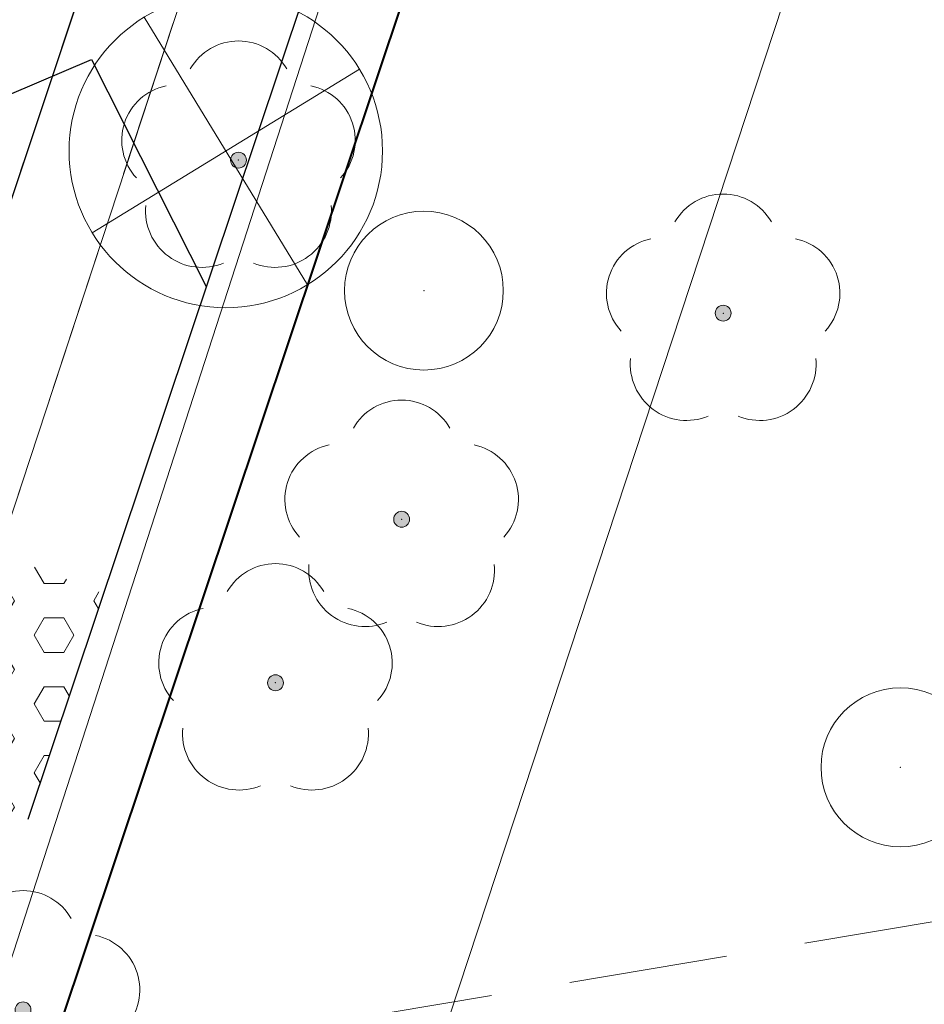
# Model space of a CAD drawing. Header units: metres. Extents: x 6599594 to 6600699, y 5687867 to 5691114.
# Tile 73 of 256: x 6599867.64 to 6599873.33, y 5688591.05 to 5688597.25. Entities that reach past the tile are written whole.
import ezdxf

# ---------------------------------------------------------------- set-up
doc = ezdxf.new("R2010")
doc.units = ezdxf.units.M
doc.header["$MEASUREMENT"] = 0
for name, pattern in [('1', [0]), ('3_EGBZ', [1.5, 1, -0.5]), ('BTO', [0]), ('BUF', [0]), ('GUK', [2, 1.5, -0.5]), ('GUZ', [1, 0.5, -0.5]), ('L_0_04', [1.5, 1, -0.5]), ('UPT', [0]), ('UPW', [0])]:
    doc.linetypes.add(name, pattern=pattern)
doc.layers.get('0').update_dxf_attribs({"color": 253, "linetype": 'CONTINUOUS', "lineweight": 13})
for name, color, linetype, lineweight in [('_dren', 30, '3_EGBZ', 40), ('_kolor chodnik', 50, '1', 5), ('_kolor jezdnia', 4, '1', 0), ('_kolor umocn', 7, '1', 5), ('_kolor zjazdy kostka', 7, '1', 5), ('_kolor ścieżka @ 1', 10, '1', 0), ('_podział mój', 201, 'BTO', 40), ('_row', 150, 'CONTINUOUS', 30), ('_wycinka', 10, 'BUF', 15), ('Dzialki', 130, '1', 30), ('Kontury', 252, 'GUK', 9), ('OT_Komunikacja', 7, 'CONTINUOUS', 0), ('OT_ZagospodarowanieTerenu', 7, 'CONTINUOUS', 0), ('OT_ZagospodarowanieTerenu_P', 7, 'CONTINUOUS', 0), ('UTTPOM_L_0', 30, 'UPT', 9), ('UWWPM_L_0', 5, 'UPW', 9), ('Uzytki', 252, 'GUZ', 9)]:
    doc.layers.add(name, color=color, linetype=linetype, lineweight=lineweight)
pattern_1 = [(45, (0, 0), (-0.1414213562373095, 0.1414213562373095), []), (135, (0, 0), (-0.1414213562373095, -0.1414213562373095), [])]

# ---------------------------------------------------------------- blocks, each defined once
blk = doc.blocks.new('ddddd')
at = {"layer": '_wycinka'}
for p, q in [((6600244.106448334, 5690836.218476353), (6600245.135551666, 5690834.535523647)), ((6600245.462476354, 5690835.891551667), (6600243.779523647, 5690834.862448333))]:
    blk.add_line(p, q, dxfattribs=at)
blk.add_circle((6600244.621, 5690835.377), 0.986329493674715, dxfattribs=at)
blk = doc.blocks.new('230')
at = {"color": 0, "linetype": 'Continuous', "lineweight": 18}
blk.add_circle((0, 0), 1, dxfattribs=at)
blk = doc.blocks.new('147')
at = {"linetype": 'Continuous', "lineweight": 18}
blk.add_hatch(color=0, dxfattribs=at).paths.add_polyline_path([(0, -0.1, 1), (0, 0.1, 1)])
at = {"color": 0, "linetype": 'Continuous', "lineweight": 18}
blk.add_circle((0, 0), 0.1, dxfattribs=at)
for centre, radius, start, end in [((0, 0.8), 0.7, 29.8459319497, 150.1540680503), ((-0.7700000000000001, 0.25), 0.7, 101.6336339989, 222.6626941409), ((0.7700000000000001, 0.25), 0.7, 317.3373058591, 78.3663660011), ((-0.4600000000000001, -0.6400000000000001), 0.71, 174.3693172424, 292.5572466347), ((0.4600000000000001, -0.6400000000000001), 0.71, 247.4427533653, 5.630682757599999)]:
    blk.add_arc(centre, radius, start, end, dxfattribs=at)
blk = doc.blocks.new('hhh')
at = {"layer": '_podział mój'}
blk.add_line((6600030.348422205, 5689076.243038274), (6599864.227411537, 5688579.984196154), dxfattribs=at)

msp = doc.modelspace()

# ---------------------------------------------------------------- hatches: boundary and pattern name
at = {"layer": '_kolor chodnik'}
h = msp.add_hatch(dxfattribs=at)
h.set_pattern_fill('ANSI37', color=256, scale=1.6)
h.set_pattern_definition(pattern_1)
h.paths.add_polyline_path([(6599849.938171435, 5688542.085872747), (6599852.232147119, 5688548.938742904), (6599853.573135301, 5688548.489851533), (6599853.827082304, 5688549.248475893), (6599851.793849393, 5688549.929093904), (6599849.895278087, 5688548.982823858), (6599847.823506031, 5688542.793750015)])
edge = h.paths.add_edge_path()
edge.add_line((6600018.106075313, 5689087.454911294), (6600022.42781917, 5689091.229234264))
edge.add_line((6600022.42781917, 5689091.229234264), (6600020.233254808, 5689093.742094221))
edge.add_line((6600020.233254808, 5689093.742094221), (6600017.159471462, 5689091.057656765))
edge.add_arc((6600023.275194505, 5689085.385140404), 8.34143334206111, 137.1531558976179, 148.8016577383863)
edge.add_line((6600016.140105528, 5689089.706021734), (6600018.106075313, 5689087.454911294))
h.paths.add_polyline_path([(6600038.501784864, 5689187.59229436), (6600037.906968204, 5689187.700586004), (6600037.638296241, 5689186.224843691), (6600038.240083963, 5689186.115282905)])
h.paths.add_polyline_path([(6600069.098302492, 5689360.276020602), (6600068.321239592, 5689360.413462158), (6600068.064048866, 5689358.936495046), (6600068.836639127, 5689358.799546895)])
h.paths.add_polyline_path([(6600082.393785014, 5689362.950258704), (6600082.941124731, 5689366.103121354), (6600081.481377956, 5689366.361351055), (6600080.923159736, 5689363.210828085)])
h.paths.add_polyline_path([(6600074.022236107, 5689388.065861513), (6600072.983907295, 5689388.249860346), (6600072.723374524, 5689386.772538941), (6600073.760538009, 5689386.588865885)])
h.paths.add_polyline_path([(6600105.602402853, 5689486.45426531), (6600106.738797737, 5689489.760539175), (6600105.28818975, 5689490.281952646), (6600104.132785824, 5689486.965912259)])
h.paths.add_polyline_path([(6600132.519778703, 5689678.737346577), (6600131.636986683, 5689678.922259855), (6600131.330470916, 5689677.453953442), (6600132.212256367, 5689677.269208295)])
h.paths.add_polyline_path([(6600156.649397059, 5689798.7449027), (6600156.48800471, 5689797.95886096), (6600157.450195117, 5689797.757316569), (6600157.615023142, 5689798.542205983)])
h.paths.add_polyline_path([(6600189.055358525, 5689948.643107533), (6600187.902868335, 5689948.884512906), (6600187.600024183, 5689947.417400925), (6600188.748131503, 5689947.176379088)])
edge = h.paths.add_edge_path()
edge.add_line((6600204.459383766, 5690032.969035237), (6600204.153258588, 5690031.227801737))
edge.add_arc((6600202.328347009, 5690027.299936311), 4.331100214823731, 41.853001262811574, 65.08011546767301, ccw=False)
edge.add_arc((6600032.903931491, 5690051.979071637), 174.020003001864, 352.8070218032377, 353.495463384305)
edge.add_arc((6600202.372679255, 5690027.343587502), 5.999999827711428, 55.12102442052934, 69.64815978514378)
edge = h.paths.add_edge_path()
edge.add_line((6600205.046027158, 5690040.265402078), (6600204.972740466, 5690038.483452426))
edge.add_arc((6600203.986269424, 5690044.401803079), 5.999999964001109, 279.4630688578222, 294.9140560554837)
edge.add_line((6600206.513819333, 5690038.960158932), (6600206.607027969, 5690041.030672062))
edge.add_arc((6600203.986269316, 5690044.401803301), 4.270000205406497, 284.3702444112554, 307.86193139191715, ccw=False)
edge = h.paths.add_edge_path()
edge.add_arc((6600203.547470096, 5690044.558759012), 6.446878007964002, 324.43500910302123, 356.20133685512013, ccw=False)
edge.add_arc((6600203.986269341, 5690044.401803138), 6.000000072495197, 323.2169970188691, 357.4193489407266)
h.paths.add_polyline_path([(6600208.910055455, 5690121.713696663), (6600208.146285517, 5690121.748120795), (6600207.125602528, 5690121.794124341), (6600209.971605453, 5690121.665851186)])
edge = h.paths.add_edge_path()
edge.add_line((6600238.769818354, 5690481.648294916), (6600240.338176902, 5690490.87374652))
edge.add_line((6600240.338176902, 5690490.87374652), (6600241.251295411, 5690510.829461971))
edge.add_line((6600241.251295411, 5690510.829461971), (6600239.524022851, 5690510.928942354))
edge.add_line((6600239.524022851, 5690510.928942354), (6600238.633343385, 5690491.167757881))
edge.add_line((6600238.633343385, 5690491.167757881), (6600234.579716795, 5690467.661262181))
edge.add_line((6600234.579716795, 5690467.661262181), (6600234.449796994, 5690464.966873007))
edge.add_arc((6600242.443669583, 5690464.607462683), 8.001948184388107, 177.4256737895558, 268.2543056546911)
edge.add_line((6600242.199903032, 5690456.609228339), (6600242.216657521, 5690457.359274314))
edge.add_line((6600242.216657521, 5690457.359274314), (6600242.305257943, 5690458.836738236))
edge.add_arc((6600242.444504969, 5690464.607952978), 5.772894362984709, 177.0298084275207, 268.6178439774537, ccw=False)
edge.add_line((6600236.679365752, 5690464.907083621), (6600236.951876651, 5690470.95443634))
edge.add_line((6600236.951876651, 5690470.95443634), (6600238.15078669, 5690478.210832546))
edge.add_line((6600238.15078669, 5690478.210832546), (6600238.769818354, 5690481.648294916))
h.paths.add_polyline_path([(6600238.769818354, 5690481.648294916), (6600238.15078669, 5690478.210832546), (6600239.670056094, 5690477.930590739), (6600240.266710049, 5690481.376366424)])
edge = h.paths.add_edge_path()
edge.add_line((6600223.366500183, 5690460.339976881), (6600223.278629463, 5690457.997544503))
edge.add_arc((6600220.967166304, 5690465.656339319), 7.999999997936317, 286.7940807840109, 300.2738222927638)
edge.add_line((6600225.000231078, 5690458.747331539), (6600225.240084, 5690461.623695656))
edge.add_arc((6600221.105749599, 5690465.648640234), 5.76999998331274, 293.06724424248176, 315.7681070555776, ccw=False)
edge = h.paths.add_edge_path()
edge.add_arc((6600220.025145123, 5690444.676291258), 5.770000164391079, 37.996647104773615, 59.94382588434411, ccw=False)
edge.add_line((6600224.572175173, 5690448.22839199), (6600224.817793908, 5690451.081798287))
edge.add_arc((6600220.025145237, 5690444.676291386), 7.999999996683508, 53.19588653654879, 68.15166733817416)
edge.add_line((6600223.00235276, 5690452.101669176), (6600222.91504296, 5690449.670427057))
edge = h.paths.add_edge_path()
edge.add_arc((6600221.105749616, 5690465.648640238), 7.999999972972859, 328.0222308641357, 357.0132597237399)
edge.add_line((6600229.094882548, 5690465.23180147), (6600229.218816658, 5690467.593604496))
edge.add_line((6600229.218816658, 5690467.593604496), (6600228.218919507, 5690467.645774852))
edge.add_line((6600228.218919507, 5690467.645774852), (6600227.891778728, 5690461.411918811))
h.paths.add_polyline_path([(6600200.980142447, 5690012.236744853), (6600202.317278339, 5690011.956662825), (6600202.522293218, 5690012.935421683), (6600201.182321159, 5690013.216097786)])
h.paths.add_polyline_path([(6600196.457878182, 5689983.98337835), (6600195.202332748, 5689984.246370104), (6600194.899091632, 5689982.777335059), (6600196.150355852, 5689982.515240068)])
edge = h.paths.add_edge_path()
edge.add_line((6600112.305909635, 5689517.991018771), (6600112.691041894, 5689519.807934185))
edge.add_line((6600112.691041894, 5689519.807934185), (6600113.245521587, 5689522.423769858))
edge.add_line((6600113.245521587, 5689522.423769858), (6600111.553124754, 5689522.782507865))
edge.add_line((6600111.553124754, 5689522.782507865), (6600107.405864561, 5689503.21722655))
edge.add_line((6600107.405864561, 5689503.21722655), (6600099.494506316, 5689480.361667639))
edge.add_line((6600099.494506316, 5689480.361667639), (6600099.182814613, 5689478.891218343))
edge.add_arc((6600107.008997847, 5689477.232359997), 8.000059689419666, 168.0325629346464, 257.7529108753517)
edge.add_line((6600105.311960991, 5689469.414366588), (6600105.784990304, 5689471.593619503))
edge.add_arc((6600107.008927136, 5689477.232314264), 5.769999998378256, 168.0321375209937, 257.7533362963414, ccw=False)
edge.add_line((6600101.364343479, 5689478.42879883), (6600101.647245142, 5689479.76342708))
edge.add_line((6600101.647245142, 5689479.76342708), (6600104.132785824, 5689486.965912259))
edge.add_line((6600104.132785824, 5689486.965912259), (6600105.28818975, 5689490.281952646))
edge.add_line((6600105.28818975, 5689490.281952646), (6600108.240043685, 5689498.809726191))
edge.add_line((6600108.240043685, 5689498.809726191), (6600112.305909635, 5689517.991018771))
h.paths.add_polyline_path([(6600136.009573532, 5689645.499114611), (6600138.333647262, 5689645.012304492), (6600138.661671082, 5689646.578318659), (6600134.869459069, 5689647.372651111)])
at = {"layer": '_kolor jezdnia'}
h = msp.add_hatch(dxfattribs=at)
h.set_pattern_fill('ANSI37', color=4, scale=3.5)
h.set_pattern_definition([(45, (0, 0), (-0.3093592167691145, 0.3093592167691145), []), (135, (0, 0), (-0.3093592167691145, -0.3093592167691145), [])])
edge = h.paths.add_edge_path()
edge.add_line((6599833.066047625, 5688539.933393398), (6599850.649511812, 5688527.983462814))
edge.add_arc((6599857.337592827, 5688536.653968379), 10.95025544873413, 169.5012687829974, 232.3548431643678, ccw=False)
edge.add_arc((6599858.085851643, 5688536.618142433), 11.69295282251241, 162.2507788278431, 169.9967502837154, ccw=False)
edge.add_line((6599846.949484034, 5688540.182754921), (6599847.823506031, 5688542.793750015))
edge.add_line((6599847.823506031, 5688542.793750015), (6599849.895278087, 5688548.982823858))
edge.add_line((6599849.895278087, 5688548.982823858), (6599852.434748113, 5688556.56906746))
edge.add_line((6599852.434748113, 5688556.56906746), (6599928.48625871, 5688783.760284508))
edge.add_line((6599928.48625871, 5688783.760284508), (6599931.025728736, 5688791.34652811))
edge.add_line((6599931.025728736, 5688791.34652811), (6599996.657773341, 5688987.411326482))
edge.add_line((6599996.657773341, 5688987.411326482), (6599999.197243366, 5688994.997570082))
edge.add_line((6599999.197243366, 5688994.997570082), (6600021.930100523, 5689062.908193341))
edge.add_line((6600021.930100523, 5689062.908193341), (6600017.620224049, 5689067.371531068))
edge.add_line((6600017.620224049, 5689067.371531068), (6600016.714558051, 5689064.654078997))
edge.add_line((6600016.714558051, 5689064.654078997), (6600012.423620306, 5689051.835617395))
edge.add_line((6600012.423620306, 5689051.835617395), (6600009.884150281, 5689044.249373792))
edge.add_line((6600009.884150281, 5689044.249373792), (6599977.53516164, 5688947.612159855))
edge.add_line((6599977.53516164, 5688947.612159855), (6599974.995691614, 5688940.025916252))
edge.add_line((6599974.995691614, 5688940.025916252), (6599942.096912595, 5688841.746295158))
edge.add_line((6599942.096912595, 5688841.746295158), (6599939.557442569, 5688834.160051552))
edge.add_line((6599939.557442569, 5688834.160051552), (6599882.679288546, 5688664.246042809))
edge.add_line((6599882.679288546, 5688664.246042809), (6599880.139818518, 5688656.659799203))
edge.add_line((6599880.139818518, 5688656.659799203), (6599852.46454386, 5688573.984527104))
edge.add_line((6599852.46454386, 5688573.984527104), (6599842.470137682, 5688544.127903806))
edge.add_arc((6599835.706422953, 5688546.652910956), 7.219660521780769, 248.5480913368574, 339.52856074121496, ccw=False)
h.paths.add_polyline_path([(6600044.653202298, 5689172.271628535), (6600046.276244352, 5689181.431901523), (6600047.759199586, 5689189.801539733), (6600051.0603021, 5689208.432603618), (6600052.368792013, 5689215.817578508), (6600054.808584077, 5689229.587499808), (6600056.11707399, 5689236.972474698), (6600057.346666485, 5689243.912161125), (6600058.655146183, 5689251.297078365), (6600058.831439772, 5689252.292060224), (6600060.098987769, 5689259.445963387), (6600060.139929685, 5689259.677035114), (6600061.407468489, 5689266.830886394), (6600072.329030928, 5689328.470998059), (6600073.637511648, 5689335.855921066), (6600077.337304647, 5689356.73715072), (6600078.820259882, 5689365.106788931), (6600081.142794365, 5689378.214921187), (6600082.538516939, 5689386.092227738), (6600095.187867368, 5689457.483787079), (6600091.082877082, 5689465.8405575), (6600089.043088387, 5689454.328211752), (6600087.870641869, 5689447.711051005), (6600087.560133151, 5689445.958573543), (6600086.562151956, 5689440.326076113), (6600082.433200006, 5689417.022719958), (6600080.95024477, 5689408.65308175), (6600077.202698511, 5689387.502337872), (6600075.719743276, 5689379.132699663), (6600073.469199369, 5689366.430874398), (6600071.986244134, 5689358.061236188), (6600069.98686466, 5689346.776955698), (6600068.591142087, 5689338.899649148), (6600065.559290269, 5689321.78820693), (6600064.163567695, 5689313.910900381), (6600059.719426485, 5689288.828650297), (6600058.323703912, 5689280.951343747), (6600057.563846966, 5689276.662793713), (6600056.168124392, 5689268.785487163), (6600054.804920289, 5689261.091711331), (6600053.409197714, 5689253.21440478), (6600053.264817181, 5689252.399536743), (6600051.869094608, 5689244.522230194), (6600051.183555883, 5689240.653124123), (6600049.787833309, 5689232.775817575), (6600046.593849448, 5689214.749319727), (6600045.198126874, 5689206.872013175), (6600044.41754409, 5689202.466488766), (6600042.934588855, 5689194.096850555), (6600036.429952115, 5689157.38538759), (6600034.946996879, 5689149.01574938), (6600030.579776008, 5689124.367629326), (6600027.529365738, 5689107.151445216), (6600024.895072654, 5689094.014582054), (6600030.583685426, 5689094.264316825), (6600032.945013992, 5689106.191885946), (6600043.170247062, 5689163.901990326)])
edge = h.paths.add_edge_path()
edge.add_line((6600111.106812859, 5689535.144351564), (6600111.256844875, 5689535.85214863))
edge.add_line((6600111.256844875, 5689535.85214863), (6600112.915748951, 5689543.678261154))
edge.add_line((6600112.915748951, 5689543.678261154), (6600117.304772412, 5689564.384094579))
edge.add_line((6600117.304772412, 5689564.384094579), (6600119.067357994, 5689572.699339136))
edge.add_line((6600119.067357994, 5689572.699339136), (6600120.087667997, 5689577.512794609))
edge.add_line((6600120.087667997, 5689577.512794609), (6600121.642890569, 5689584.849775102))
edge.add_line((6600121.642890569, 5689584.849775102), (6600128.436769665, 5689616.900852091))
edge.add_line((6600128.436769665, 5689616.900852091), (6600129.991992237, 5689624.237832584))
edge.add_line((6600129.991992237, 5689624.237832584), (6600132.660554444, 5689636.827148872))
edge.add_line((6600132.660554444, 5689636.827148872), (6600133.208838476, 5689639.444704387))
edge.add_line((6600133.208838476, 5689639.444704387), (6600134.848957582, 5689647.274775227))
edge.add_line((6600134.848957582, 5689647.274775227), (6600138.97649476, 5689666.979995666))
edge.add_line((6600138.97649476, 5689666.979995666), (6600140.51410642, 5689674.320687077))
edge.add_line((6600140.51410642, 5689674.320687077), (6600145.209128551, 5689696.735129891))
edge.add_line((6600145.209128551, 5689696.735129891), (6600146.746740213, 5689704.075821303))
edge.add_line((6600146.746740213, 5689704.075821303), (6600151.462308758, 5689726.588354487))
edge.add_line((6600151.462308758, 5689726.588354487), (6600152.999920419, 5689733.929045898))
edge.add_line((6600152.999920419, 5689733.929045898), (6600155.244070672, 5689744.642813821))
edge.add_line((6600155.244070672, 5689744.642813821), (6600156.781682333, 5689751.983505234))
edge.add_line((6600156.781682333, 5689751.983505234), (6600161.635515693, 5689775.156126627))
edge.add_line((6600161.635515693, 5689775.156126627), (6600163.378142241, 5689783.475576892))
edge.add_line((6600163.378142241, 5689783.475576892), (6600163.850769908, 5689785.731942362))
edge.add_line((6600163.850769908, 5689785.731942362), (6600167.028500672, 5689800.902704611))
edge.add_line((6600167.028500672, 5689800.902704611), (6600179.49088801, 5689860.399222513))
edge.add_line((6600179.49088801, 5689860.399222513), (6600181.233514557, 5689868.718672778))
edge.add_line((6600181.233514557, 5689868.718672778), (6600181.84713393, 5689871.648144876))
edge.add_line((6600181.84713393, 5689871.648144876), (6600183.384745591, 5689878.988836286))
edge.add_line((6600183.384745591, 5689878.988836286), (6600184.935818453, 5689886.393792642))
edge.add_line((6600184.935818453, 5689886.393792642), (6600186.575937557, 5689894.223863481))
edge.add_line((6600186.575937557, 5689894.223863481), (6600194.05133812, 5689929.912074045))
edge.add_line((6600194.05133812, 5689929.912074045), (6600195.691457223, 5689937.742144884))
edge.add_line((6600195.691457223, 5689937.742144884), (6600202.915799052, 5689972.231779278))
edge.add_line((6600202.915799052, 5689972.231779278), (6600204.555918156, 5689980.061850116))
edge.add_line((6600204.555918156, 5689980.061850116), (6600206.062781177, 5689987.255744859))
edge.add_line((6600206.062781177, 5689987.255744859), (6600207.702900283, 5689995.085815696))
edge.add_line((6600207.702900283, 5689995.085815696), (6600210.232559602, 5690007.162628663))
edge.add_line((6600210.232559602, 5690007.162628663), (6600211.694938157, 5690014.144150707))
edge.add_arc((6600028.177652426, 5690052.584442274), 187.5000004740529, 348.1696294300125, 357.4195276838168)
edge.add_line((6600215.487522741, 5690044.142720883), (6600208.310270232, 5690026.480446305))
edge.add_arc((6600032.903933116, 5690051.97907145), 177.2500013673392, 348.1696294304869, 351.7289130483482, ccw=False)
edge.add_line((6600206.38894146, 5690015.640182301), (6600205.966941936, 5690013.625519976))
edge.add_line((6600205.966941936, 5690013.625519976), (6600204.326822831, 5690005.795449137))
edge.add_line((6600204.326822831, 5690005.795449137), (6600197.076961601, 5689971.183982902))
edge.add_line((6600197.076961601, 5689971.183982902), (6600195.334335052, 5689962.864532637))
edge.add_line((6600195.334335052, 5689962.864532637), (6600193.44722506, 5689953.855305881))
edge.add_line((6600193.44722506, 5689953.855305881), (6600191.909227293, 5689946.512771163))
edge.add_line((6600191.909227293, 5689946.512771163), (6600185.496844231, 5689915.899498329))
edge.add_line((6600185.496844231, 5689915.899498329), (6600183.856521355, 5689908.068454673))
edge.add_line((6600183.856521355, 5689908.068454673), (6600182.066605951, 5689899.523243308))
edge.add_line((6600182.066605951, 5689899.523243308), (6600180.32407057, 5689891.204228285))
edge.add_line((6600180.32407057, 5689891.204228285), (6600174.320344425, 5689862.541919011))
edge.add_line((6600174.320344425, 5689862.541919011), (6600172.577809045, 5689854.222903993))
edge.add_line((6600172.577809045, 5689854.222903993), (6600163.663810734, 5689811.666703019))
edge.add_line((6600163.663810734, 5689811.666703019), (6600162.023782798, 5689803.837067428))
edge.add_line((6600162.023782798, 5689803.837067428), (6600160.924220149, 5689798.587659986))
edge.add_line((6600160.924220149, 5689798.587659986), (6600159.279208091, 5689790.734229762))
edge.add_line((6600159.279208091, 5689790.734229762), (6600157.107250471, 5689780.365115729))
edge.add_line((6600157.107250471, 5689780.365115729), (6600155.462238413, 5689772.511685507))
edge.add_line((6600155.462238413, 5689772.511685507), (6600153.380318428, 5689762.572418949))
edge.add_line((6600153.380318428, 5689762.572418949), (6600151.735124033, 5689754.718118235))
edge.add_line((6600151.735124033, 5689754.718118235), (6600148.586504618, 5689739.686336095))
edge.add_line((6600148.586504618, 5689739.686336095), (6600146.885007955, 5689731.563243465))
edge.add_line((6600146.885007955, 5689731.563243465), (6600141.75088822, 5689707.052510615))
edge.add_line((6600141.75088822, 5689707.052510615), (6600140.110896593, 5689699.223048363))
edge.add_line((6600140.110896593, 5689699.223048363), (6600133.483561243, 5689667.583574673))
edge.add_line((6600133.483561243, 5689667.583574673), (6600131.860394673, 5689659.834436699))
edge.add_line((6600131.860394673, 5689659.834436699), (6600131.740984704, 5689659.26436315))
edge.add_line((6600131.740984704, 5689659.26436315), (6600130.117814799, 5689651.515209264))
edge.add_line((6600130.117814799, 5689651.515209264), (6600127.27873359, 5689637.961189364))
edge.add_line((6600127.27873359, 5689637.961189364), (6600126.924568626, 5689636.290366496))
edge.add_line((6600126.924568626, 5689636.290366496), (6600125.166244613, 5689627.995226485))
edge.add_line((6600125.166244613, 5689627.995226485), (6600118.009503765, 5689594.232298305))
edge.add_line((6600118.009503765, 5689594.232298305), (6600116.25117975, 5689585.937158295))
edge.add_line((6600116.25117975, 5689585.937158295), (6600113.665314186, 5689573.737975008))
edge.add_line((6600113.665314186, 5689573.737975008), (6600111.898534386, 5689565.402943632))
edge.add_line((6600111.898534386, 5689565.402943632), (6600104.889982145, 5689532.339115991))
edge.add_line((6600104.889982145, 5689532.339115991), (6600103.22663594, 5689524.492047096))
edge.add_line((6600103.22663594, 5689524.492047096), (6600096.623876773, 5689493.342605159))
edge.add_line((6600096.623876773, 5689493.342605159), (6600094.968986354, 5689485.535427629))
edge.add_line((6600094.968986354, 5689485.535427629), (6600094.300101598, 5689482.379870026))
edge.add_line((6600094.300101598, 5689482.379870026), (6600099.182814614, 5689478.891218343))
edge.add_line((6600099.182814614, 5689478.891218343), (6600099.494506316, 5689480.361667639))
edge.add_line((6600099.494506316, 5689480.361667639), (6600111.106812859, 5689535.144351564))
edge = h.paths.add_edge_path()
edge.add_arc((6600239.213891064, 5690851.400367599), 10.00000000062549, -2.8342403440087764, 76.13703556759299, ccw=False)
edge.add_line((6600249.201658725, 5690850.905901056), (6600249.082723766, 5690848.503524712))
edge.add_line((6600249.082723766, 5690848.503524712), (6600247.016487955, 5690806.767468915))
edge.add_line((6600247.016487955, 5690806.767468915), (6600246.092398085, 5690789.152178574))
edge.add_line((6600246.092398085, 5690789.152178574), (6600233.768116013, 5690572.015170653))
edge.add_line((6600233.768116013, 5690572.015170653), (6600228.959056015, 5690465.296202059))
edge.add_line((6600228.959056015, 5690465.296202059), (6600234.588724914, 5690465.017134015))
edge.add_line((6600234.588724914, 5690465.017134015), (6600239.262540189, 5690571.767576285))
edge.add_line((6600239.262540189, 5690571.767576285), (6600252.50503885, 5690806.400146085))
edge.add_line((6600252.50503885, 5690806.400146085), (6600254.569211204, 5690848.094521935))
edge.add_arc((6600262.559425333, 5690847.6989487), 7.999999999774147, 76.13703557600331, 177.1657596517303, ccw=False)
edge.add_line((6600264.476229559, 5690855.465921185), (6600241.609896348, 5690861.109083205))
edge = h.paths.add_edge_path()
edge.add_line((6600250.031475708, 5690451.625307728), (6600250.231741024, 5690455.772579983))
edge.add_line((6600250.231741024, 5690455.772579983), (6600246.257763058, 5690456.417303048))
edge.add_line((6600246.257763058, 5690456.417303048), (6600242.171761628, 5690456.61060902))
edge.add_arc((6600242.563100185, 5690464.586983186), 7.985968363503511, 176.9123644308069, 267.1911945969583, ccw=False)
edge.add_line((6600234.588724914, 5690465.017134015), (6600228.959056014, 5690465.296202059))
edge.add_arc((6600220.965133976, 5690465.657286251), 8.002072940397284, 267.8289300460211, 357.413716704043, ccw=False)
edge.add_line((6600220.661989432, 5690457.660957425), (6600212.406915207, 5690458.119572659))
edge.add_line((6600212.406915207, 5690458.119572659), (6600208.431872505, 5690457.817501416))
edge.add_line((6600208.431872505, 5690457.817501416), (6600208.233912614, 5690454.548331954))
edge.add_line((6600208.233912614, 5690454.548331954), (6600212.129565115, 5690453.127270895))
edge.add_line((6600212.129565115, 5690453.127270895), (6600218.640548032, 5690452.76554962))
edge.add_line((6600218.640548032, 5690452.76554962), (6600216.486747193, 5690452.885205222))
edge.add_line((6600216.486747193, 5690452.885205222), (6600220.468905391, 5690452.663974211))
edge.add_arc((6600220.025145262, 5690444.676291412), 7.99999997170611, -0.3386579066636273, 86.8201700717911, ccw=False)
edge.add_line((6600228.025005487, 5690444.629006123), (6600227.803602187, 5690439.649256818))
edge.add_line((6600227.803602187, 5690439.649256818), (6600226.885525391, 5690435.936828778))
edge.add_line((6600226.885525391, 5690435.936828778), (6600225.534849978, 5690405.967249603))
edge.add_line((6600225.534849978, 5690405.967249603), (6600226.115199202, 5690402.187514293))
edge.add_line((6600226.115199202, 5690402.187514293), (6600213.445139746, 5690121.008786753))
edge.add_line((6600213.445139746, 5690121.008786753), (6600213.352800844, 5690118.960058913))
edge.add_line((6600213.352800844, 5690118.960058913), (6600209.980184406, 5690044.131649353))
edge.add_arc((6600203.98626942, 5690044.401803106), 5.999999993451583, 257.4162346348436, 357.41934921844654, ccw=False)
edge.add_line((6600202.679069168, 5690038.545931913), (6600201.589735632, 5690033.666039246))
edge.add_line((6600201.589735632, 5690033.666039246), (6600203.67987942, 5690033.199458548))
edge.add_arc((6600202.372679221, 5690027.343587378), 5.999999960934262, -8.27108729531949, 77.41623506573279, ccw=False)
edge.add_line((6600208.310270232, 5690026.480446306), (6600215.487522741, 5690044.142720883))
edge.add_line((6600215.487522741, 5690044.142720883), (6600216.199687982, 5690059.9446614))
edge.add_line((6600216.199687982, 5690059.9446614), (6600216.537356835, 5690067.437056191))
edge.add_line((6600216.537356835, 5690067.437056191), (6600223.893528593, 5690230.66011469))
edge.add_line((6600223.893528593, 5690230.66011469), (6600224.231197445, 5690238.152509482))
edge.add_line((6600224.231197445, 5690238.152509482), (6600233.507835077, 5690443.987992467))
edge.add_arc((6600241.499722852, 5690443.627812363), 7.999999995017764, 87.29208981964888, 177.4195277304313, ccw=False)
edge.add_line((6600241.877677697, 5690451.618879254), (6600246.021541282, 5690451.422886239))
edge.add_line((6600246.021541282, 5690451.422886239), (6600246.427694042, 5690451.44338883))
edge.add_line((6600246.427694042, 5690451.44338883), (6600246.79397003, 5690451.461878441))
edge.add_line((6600246.79397003, 5690451.461878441), (6600250.031475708, 5690451.625307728))
edge = h.paths.add_edge_path()
edge.add_line((6600007.33756506, 5689086.20374581), (6600006.980466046, 5689080.740822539))
edge.add_line((6600006.980466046, 5689080.740822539), (6600007.229745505, 5689080.720859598))
edge.add_line((6600007.229745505, 5689080.720859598), (6600008.093335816, 5689080.601653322))
edge.add_line((6600008.093335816, 5689080.601653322), (6600008.702681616, 5689080.53831051))
edge.add_arc((6600008.140193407, 5689070.554142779), 9.999999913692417, -18.557800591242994, 86.77547804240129, ccw=False)
edge.add_line((6600017.620224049, 5689067.371531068), (6600021.930100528, 5689062.908193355))
edge.add_arc((6599734.83819726, 5689159.011261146), 302.7499967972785, 341.4922000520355, 343.8640860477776)
edge.add_arc((6600034.895369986, 5689072.315877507), 9.581213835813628, 98.63328270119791, 164.5273290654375, ccw=False)
edge.add_line((6600033.457137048, 5689081.788529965), (6600033.832640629, 5689081.798737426))
edge.add_line((6600033.832640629, 5689081.798737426), (6600034.422462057, 5689082.05700874))
edge.add_line((6600034.422462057, 5689082.05700874), (6600036.833623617, 5689082.139040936))
edge.add_line((6600036.833623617, 5689082.139040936), (6600036.730225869, 5689087.148851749))
edge.add_line((6600036.730225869, 5689087.148851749), (6600036.579860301, 5689087.134303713))
edge.add_arc((6600036.479565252, 5689093.136286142), 6.002820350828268, 169.1687651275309, 270.9573417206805, ccw=False)
edge.add_line((6600030.583685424, 5689094.264316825), (6600024.895072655, 5689094.014582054))
edge.add_arc((6600015.200558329, 5689096.162123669), 9.929528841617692, 271.0943432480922, 347.5094668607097, ccw=False)
edge.add_arc((6600014.909438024, 5689089.646776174), 3.446070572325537, 264.4236009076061, 278.0194998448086, ccw=False)
edge.add_line((6600014.574573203, 5689086.217014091), (6600014.299554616, 5689086.232508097))
edge.add_line((6600014.299554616, 5689086.232508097), (6600010.474232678, 5689086.448019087))
edge.add_line((6600010.474232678, 5689086.448019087), (6600007.33756506, 5689086.20374581))
edge = h.paths.add_edge_path()
edge.add_line((6600105.490725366, 5689463.953528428), (6600106.927559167, 5689464.047234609))
edge.add_line((6600106.927559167, 5689464.047234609), (6600107.835, 5689468.66))
edge.add_line((6600107.835, 5689468.66), (6600105.311960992, 5689469.414366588))
edge.add_arc((6600107.008997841, 5689477.232359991), 8.000059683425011, 168.0325628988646, 257.75291091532, ccw=False)
edge.add_line((6600099.182814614, 5689478.891218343), (6600094.300101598, 5689482.379870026))
edge.add_arc((6600586.245114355, 5689378.104238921), 502.8750369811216, 168.032376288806, 169.9522165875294)
edge.add_line((6600091.082877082, 5689465.8405575), (6600095.187867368, 5689457.483787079))
edge.add_arc((6600103.065173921, 5689456.088064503), 8.000000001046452, 77.7533362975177, 169.9524553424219, ccw=False)
edge.add_line((6600104.762140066, 5689463.906012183), (6600105.490725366, 5689463.953528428))
at = {"layer": '_kolor umocn', "ltscale": 0.5}
h = msp.add_hatch(dxfattribs=at)
h.set_pattern_fill('HEX', color=256)
h.set_pattern_definition([(0, (-369.2104867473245, -2112.92453572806), (0, 0.2165063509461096), [0.125, -0.25]), (120, (-369.2104867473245, -2112.92453572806), (-0.1875, -0.1082531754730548), [0.1249999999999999, -0.2499999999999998]), (60, (-369.0854867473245, -2112.92453572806), (-0.1875, 0.1082531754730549), [0.125, -0.25])])
h.paths.add_polyline_path([(6599868.163858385, 5688593.633833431), (6599865.926303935, 5688594.501942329), (6599865.446854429, 5688593.055981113), (6599867.687834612, 5688592.21179172)])
at = {"layer": '_kolor zjazdy kostka'}
h = msp.add_hatch(dxfattribs=at)
h.set_pattern_fill('ANSI37', color=256, scale=1.6)
h.set_pattern_definition(pattern_1)
h.paths.add_polyline_path([(6600244.137440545, 5690813.934732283), (6600242.369522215, 5690814.022127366), (6600242.097568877, 5690808.528921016), (6600243.865482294, 5690808.441426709)])
h.paths.add_polyline_path([(6600247.012128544, 5690806.679412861), (6600247.442736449, 5690815.377295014), (6600247.393289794, 5690814.378518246), (6600247.113277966, 5690808.722537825)])
h.paths.add_polyline_path([(6600242.297085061, 5690788.088808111), (6600240.958726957, 5690788.155683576), (6600240.648818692, 5690782.664569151), (6600241.987258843, 5690782.599147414)])
h.paths.add_polyline_path([(6600245.558275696, 5690780.919298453), (6600246.037231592, 5690789.405686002), (6600244.985820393, 5690788.453468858), (6600244.612601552, 5690781.981345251)])
h.paths.add_polyline_path([(6600241.348405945, 5690723.711515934), (6600242.272017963, 5690722.691689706), (6600242.749709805, 5690731.155680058), (6600241.698138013, 5690730.203317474), (6600241.472690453, 5690726.27550499)])
h.paths.add_polyline_path([(6600225.772794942, 5690394.589141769), (6600224.731429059, 5690393.637598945), (6600224.461246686, 5690387.644646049), (6600225.412923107, 5690386.603142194)])
h.paths.add_polyline_path([(6600223.012390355, 5690333.280720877), (6600223.372595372, 5690341.272607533), (6600222.32835346, 5690340.318436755), (6600222.058239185, 5690334.324941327)])
h.paths.add_polyline_path([(6600215.496388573, 5690166.390602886), (6600215.856593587, 5690174.382489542), (6600214.812834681, 5690173.428760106), (6600214.542018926, 5690167.435062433)])
h.paths.add_polyline_path([(6600212.446537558, 5690121.053392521), (6600213.399499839, 5690120.010473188), (6600213.788744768, 5690128.503024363), (6600212.745135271, 5690127.54943145)])
h.paths.add_polyline_path([(6600209.977420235, 5690121.665589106), (6600210.225142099, 5690127.162117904), (6600207.346107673, 5690127.291879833), (6600207.119593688, 5690121.794395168)])
h.paths.add_polyline_path([(6600207.950178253, 5690070.725854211), (6600204.880846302, 5690070.828947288), (6600204.643784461, 5690065.333808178), (6600207.702521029, 5690065.204598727)])
h.paths.add_polyline_path([(6600200.981479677, 5690012.236464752), (6600199.969248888, 5690007.339980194), (6600201.282587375, 5690007.064882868), (6600202.31726072, 5690011.956666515)])
h.paths.add_polyline_path([(6600193.613960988, 5689970.406358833), (6600192.398010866, 5689970.660657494), (6600191.286205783, 5689965.274578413), (6600192.486379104, 5689965.023185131)])
h.paths.add_polyline_path([(6600189.061271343, 5689948.671423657), (6600189.98413328, 5689953.050774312), (6600188.818902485, 5689953.32186217), (6600187.908781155, 5689948.91282903)])
h.paths.add_polyline_path([(6600180.976201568, 5689915.317449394), (6600179.952861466, 5689910.421322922), (6600181.008474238, 5689910.200199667), (6600182.033843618, 5689915.09540201)])
h.paths.add_polyline_path([(6600176.508279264, 5689893.538690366), (6600177.476023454, 5689893.335973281), (6600178.603605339, 5689898.719146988), (6600177.636002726, 5689898.922290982)])
h.paths.add_polyline_path([(6600179.28182965, 5689859.401159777), (6600180.522246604, 5689860.211927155), (6600181.057490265, 5689860.561775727), (6600183.598022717, 5689860.029600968), (6600184.726606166, 5689865.412570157), (6600182.186324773, 5689865.943033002), (6600181.604764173, 5689866.832779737), (6600181.024456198, 5689867.720610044)])
h.paths.add_polyline_path([(6600160.200810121, 5689810.862606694), (6600159.232772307, 5689811.065842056), (6600158.207991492, 5689806.171529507), (6600159.175735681, 5689805.968812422)])
h.paths.add_polyline_path([(6600156.49391753, 5689797.987177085), (6600155.463416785, 5689793.068691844), (6600156.431160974, 5689792.865974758), (6600157.461419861, 5689797.784520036)])
edge = h.paths.add_edge_path()
edge.add_arc((6600173.111981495, 5689800.679690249), 5.999999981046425, 204.673115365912, 239.5411154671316, ccw=False)
edge.add_arc((6600173.162096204, 5689800.685330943), 6.047914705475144, 168.3203586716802, 204.5234866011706, ccw=False)
edge.add_line((6600167.239404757, 5689801.9096668), (6600163.651667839, 5689784.781499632))
edge.add_arc((6600169.524220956, 5689783.551410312), 5.999999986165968, 139.2146049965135, 168.1696294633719, ccw=False)
edge.add_arc((6600169.524220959, 5689783.551410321), 5.999999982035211, 96.80962310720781, 139.2146050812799, ccw=False)
edge.add_line((6600168.812796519, 5689789.509083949), (6600170.070461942, 5689795.507731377))
h.paths.add_polyline_path([(6600163.526364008, 5689776.866746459), (6600166.051243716, 5689776.337874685), (6600167.179826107, 5689781.720838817), (6600164.653945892, 5689782.249920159), (6600163.941148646, 5689783.340449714), (6600163.493329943, 5689784.025580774), (6600161.750703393, 5689775.706130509), (6600162.438017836, 5689776.155376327)])
h.paths.add_polyline_path([(6600152.614191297, 5689774.643430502), (6600153.639138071, 5689779.536616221), (6600152.646757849, 5689779.744928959), (6600151.646447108, 5689774.846147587)])
h.paths.add_polyline_path([(6600150.121074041, 5689767.466820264), (6600148.177624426, 5689758.16795459), (6600149.115997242, 5689757.971390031), (6600151.066362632, 5689767.268392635)])
h.paths.add_polyline_path([(6600142.970741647, 5689739.332500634), (6600141.888449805, 5689734.142420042), (6600144.036614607, 5689733.695518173), (6600145.123068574, 5689738.882330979)])
h.paths.add_polyline_path([(6600136.256357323, 5689701.052153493), (6600137.154085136, 5689700.864096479), (6600138.287960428, 5689706.274871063), (6600137.386492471, 5689706.464182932)])
h.paths.add_polyline_path([(6600130.081494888, 5689667.099389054), (6600129.212847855, 5689667.281639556), (6600128.083282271, 5689661.898895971), (6600128.953953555, 5689661.716447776)])
h.paths.add_polyline_path([(6600128.397394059, 5689659.030340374), (6600127.554144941, 5689659.207226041), (6600126.49340855, 5689653.810049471), (6600127.269860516, 5689653.647397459)])
h.paths.add_polyline_path([(6600134.990411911, 5689640.633636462), (6600137.30714639, 5689640.148363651), (6600138.339560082, 5689645.040620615), (6600136.015486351, 5689645.500958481), (6600135.435178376, 5689646.388788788), (6600134.8548704, 5689647.276619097), (6600133.214751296, 5689639.446548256), (6600134.102581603, 5689640.026856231)])
h.paths.add_polyline_path([(6600122.164164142, 5689634.294831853), (6600121.024067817, 5689628.914244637), (6600122.015114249, 5689628.705875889), (6600123.155614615, 5689634.086346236)])
h.paths.add_polyline_path([(6600114.54207576, 5689593.450769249), (6600113.493359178, 5689593.398339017), (6600112.364315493, 5689588.045694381), (6600113.29076438, 5689587.54753241)])
h.paths.add_polyline_path([(6600110.194543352, 5689572.941097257), (6600109.20781945, 5689573.148880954), (6600108.067717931, 5689567.768269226), (6600109.05014319, 5689567.535215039)])
h.paths.add_polyline_path([(6600119.083213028, 5689565.540446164), (6600119.089125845, 5689565.542290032), (6600121.462438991, 5689565.065690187), (6600122.598093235, 5689570.447168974), (6600120.229622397, 5689570.949214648), (6600119.651446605, 5689571.8119627), (6600119.073270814, 5689572.727655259), (6600117.310757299, 5689564.412754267)])
h.paths.add_polyline_path([(6600101.698666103, 5689532.937884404), (6600100.730666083, 5689533.141679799), (6600099.694214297, 5689528.250234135), (6600100.669121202, 5689528.045267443)])
h.paths.add_polyline_path([(6600094.064021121, 5689496.827028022), (6600093.080194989, 5689497.033910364), (6600092.036590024, 5689492.143967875), (6600093.038865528, 5689491.933250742)])
h.paths.add_polyline_path([(6600083.709836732, 5689453.74980843), (6600082.738586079, 5689448.336231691), (6600084.647281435, 5689448.027407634), (6600085.606840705, 5689453.416583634)])
h.paths.add_polyline_path([(6600084.434394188, 5689446.82589514), (6600083.348896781, 5689447.018140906), (6600082.567374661, 5689442.58660872), (6600083.649300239, 5689442.394910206)])
h.paths.add_polyline_path([(6600078.04194071, 5689410.721110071), (6600078.996952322, 5689416.137564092), (6600078.054833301, 5689416.304853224), (6600077.111232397, 5689410.886043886)])
h.paths.add_polyline_path([(6600072.911565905, 5689386.768652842), (6600071.960466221, 5689381.312635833), (6600072.800073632, 5689381.16322159), (6600073.766450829, 5689386.590709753)])
h.paths.add_polyline_path([(6600082.887400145, 5689379.432062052), (6600085.278102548, 5689379.03494316), (6600086.160383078, 5689383.956496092), (6600083.759726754, 5689384.355378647), (6600083.152078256, 5689385.224725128), (6600082.544429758, 5689386.094071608), (6600081.148707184, 5689378.216765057), (6600082.018053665, 5689378.824413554)])
h.paths.add_polyline_path([(6600080.731401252, 5689363.247695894), (6600080.041469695, 5689363.369939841), (6600079.433821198, 5689364.239286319), (6600078.8261727, 5689365.1086328), (6600077.343217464, 5689356.73899459), (6600078.212563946, 5689357.346643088), (6600079.081910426, 5689357.954291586), (6600081.429189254, 5689357.564866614), (6600082.388748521, 5689362.980514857)])
h.paths.add_polyline_path([(6600069.104215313, 5689360.304336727), (6600070.063917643, 5689365.720487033), (6600069.2708267, 5689365.861009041), (6600068.327152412, 5689360.441778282)])
h.paths.add_polyline_path([(6600066.550616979, 5689345.891799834), (6600065.546169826, 5689346.069805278), (6600064.677796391, 5689341.145792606), (6600065.678290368, 5689340.968483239)])
h.paths.add_polyline_path([(6600061.138656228, 5689321.077501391), (6600060.270282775, 5689316.15348863), (6600061.250715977, 5689315.979734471), (6600062.127590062, 5689320.902245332)])
h.paths.add_polyline_path([(6600055.325252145, 5689288.11325564), (6600054.456878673, 5689283.189242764), (6600055.410852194, 5689283.020177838), (6600056.283178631, 5689287.917022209)])
h.paths.add_polyline_path([(6600048.045675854, 5689182.819289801), (6600050.371939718, 5689182.407116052), (6600051.31444535, 5689187.67761207), (6600048.980409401, 5689188.064690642), (6600048.372760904, 5689188.934037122), (6600047.765112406, 5689189.803383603), (6600046.306982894, 5689181.603992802), (6600046.972918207, 5689182.069462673)])
h.paths.add_polyline_path([(6600040.943690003, 5689201.374141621), (6600039.339175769, 5689201.66987967), (6600038.429882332, 5689196.244216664), (6600039.984130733, 5689195.958493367)])
h.paths.add_polyline_path([(6600032.993704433, 5689156.473759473), (6600032.278185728, 5689156.600537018), (6600031.299242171, 5689151.188930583), (6600032.034145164, 5689151.058111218)])
h.paths.add_polyline_path([(6600026.309179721, 5689123.603833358), (6600025.417362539, 5689118.683970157), (6600026.271201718, 5689118.532684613), (6600027.143528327, 5689123.456001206)])
h.paths.add_polyline_path([(6600013.302986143, 5689054.462576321), (6600015.842456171, 5689062.048819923), (6600014.576741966, 5689061.417973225), (6600012.672139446, 5689055.728290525)])
h.paths.add_polyline_path([(6599974.547216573, 5688938.686171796), (6599977.086686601, 5688946.272415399), (6599975.820972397, 5688945.641568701), (6599973.916369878, 5688939.951886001)])
h.paths.add_polyline_path([(6599942.102825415, 5688841.748139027), (6599940.837111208, 5688841.117292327), (6599938.932508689, 5688835.427609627), (6599939.563355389, 5688834.161895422)])
h.paths.add_polyline_path([(6599882.685201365, 5688664.247886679), (6599881.419487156, 5688663.617039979), (6599879.514884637, 5688657.927357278), (6599880.145731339, 5688656.661643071)])
h.paths.add_polyline_path([(6599851.799762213, 5688549.930937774), (6599853.832995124, 5688549.250319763), (6599855.42016389, 5688553.991722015), (6599853.386930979, 5688554.672340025), (6599852.913795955, 5688555.621625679), (6599852.440660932, 5688556.570911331), (6599849.901190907, 5688548.984667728)])
h.paths.add_polyline_path([(6600233.581687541, 5690586.458647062), (6600234.520016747, 5690585.337735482), (6600234.976631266, 5690593.428266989), (6600233.922640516, 5690592.499827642)])
h.paths.add_polyline_path([(6600231.72837122, 5690526.750719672), (6600230.676277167, 5690525.793817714), (6600230.420013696, 5690519.782861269), (6600231.363586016, 5690518.655686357)])
h.paths.add_polyline_path([(6600237.577122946, 5690639.505119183), (6600236.516490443, 5690638.540451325), (6600236.176926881, 5690632.541599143), (6600237.1204992, 5690631.41442423)])
h.paths.add_polyline_path([(6600238.927801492, 5690681.139540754), (6600239.8637879, 5690680.021427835), (6600240.320411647, 5690688.112122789), (6600239.268317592, 5690687.155220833)])
h.paths.add_polyline_path([(6600218.12228406, 5690224.814875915), (6600217.079933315, 5690223.86243318), (6600216.809648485, 5690217.865326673), (6600217.762143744, 5690216.822918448)])
h.paths.add_polyline_path([(6600219.363739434, 5690274.535639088), (6600220.31588625, 5690273.493612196), (6600220.675810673, 5690281.480778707), (6600219.633750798, 5690280.528598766)])
h.paths.add_polyline_path([(6600168.759867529, 5689856.554734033), (6600169.729143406, 5689856.3516961), (6600170.857343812, 5689861.737822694), (6600169.889741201, 5689861.940966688)])
h.paths.add_polyline_path([(6600168.841833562, 5689852.115601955), (6600167.871405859, 5689852.319339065), (6600166.844894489, 5689847.425845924), (6600167.816759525, 5689847.221809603)])
at = {"layer": '_kolor ścieżka @ 1'}
h = msp.add_hatch(dxfattribs=at)
h.set_pattern_fill('ANSI37', color=10, scale=1.8)
h.set_pattern_definition([(45, (0, 0), (-0.1590990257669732, 0.1590990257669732), []), (135, (0, 0), (-0.1590990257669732, -0.1590990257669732), [])])
edge = h.paths.add_edge_path()
edge.add_line((6599877.145262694, 5688659.244027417), (6599854.614951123, 5688591.938475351))
edge.add_line((6599854.614951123, 5688591.938475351), (6599854.214414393, 5688589.387325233))
edge.add_line((6599854.214414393, 5688589.387325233), (6599839.435327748, 5688545.233719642))
edge.add_arc((6599834.523035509, 5688547.748213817), 5.518450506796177, 246.51508714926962, 332.8930934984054, ccw=False)
edge.add_line((6599832.323891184, 5688542.686883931), (6599836.925902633, 5688539.594394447))
edge.add_arc((6599835.881373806, 5688546.52869976), 7.012533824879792, 278.5661808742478, 339.9794081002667)
edge.add_line((6599842.470137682, 5688544.127903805), (6599857.359687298, 5688588.607952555))
edge.add_line((6599857.359687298, 5688588.607952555), (6599857.303782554, 5688591.591210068))
edge.add_line((6599857.303782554, 5688591.591210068), (6599879.508971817, 5688657.925513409))
edge.add_line((6599879.508971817, 5688657.925513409), (6599879.193548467, 5688658.558370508))
edge.add_line((6599879.193548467, 5688658.558370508), (6599877.145262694, 5688659.244027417))
h.paths.add_polyline_path([(6599879.193548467, 5688658.558370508), (6599879.508971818, 5688657.925513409), (6599881.413574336, 5688663.615196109), (6599880.780717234, 5688663.299772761), (6599878.732431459, 5688663.985429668), (6599877.145262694, 5688659.244027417)])
h.paths.add_polyline_path([(6599938.92659587, 5688835.425765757), (6599938.611172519, 5688836.058622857), (6599936.562886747, 5688836.744279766), (6599878.732431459, 5688663.985429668), (6599880.780717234, 5688663.299772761), (6599881.413574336, 5688663.615196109)])
h.paths.add_polyline_path([(6599974.364844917, 5688941.291630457), (6599974.049421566, 5688941.924487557), (6599972.001135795, 5688942.610144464), (6599936.562886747, 5688836.744279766), (6599938.611172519, 5688836.058622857), (6599938.92659587, 5688835.425765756)])
h.paths.add_polyline_path([(6599974.049421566, 5688941.924487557), (6599974.364844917, 5688941.291630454), (6600009.253303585, 5689045.515087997), (6600008.937880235, 5689046.147945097), (6600006.889594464, 5689046.833602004), (6599972.001135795, 5688942.610144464)])
h.paths.add_polyline_path([(6600008.937880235, 5689046.147945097), (6600009.253303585, 5689045.515087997), (6600011.157906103, 5689051.204770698), (6600010.525049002, 5689050.889347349), (6600008.476763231, 5689051.575004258), (6600006.889594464, 5689046.833602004)])
edge = h.paths.add_edge_path()
edge.add_arc((6599858.085851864, 5688536.618142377), 11.69295304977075, 162.2507788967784, 169.9967501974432)
edge.add_line((6599846.570656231, 5688538.649255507), (6599849.824991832, 5688528.706403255))
edge.add_line((6599849.824991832, 5688528.706403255), (6599853.13552, 5688528.731057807))
edge.add_line((6599853.13552, 5688528.731057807), (6599849.868997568, 5688538.728963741))
edge.add_line((6599849.868997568, 5688538.728963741), (6599850.886451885, 5688541.768438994))
edge.add_line((6599850.886451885, 5688541.768438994), (6599849.938171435, 5688542.085872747))
edge.add_line((6599849.938171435, 5688542.085872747), (6599847.823506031, 5688542.793750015))
edge.add_line((6599847.823506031, 5688542.793750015), (6599846.949484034, 5688540.182754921))
edge = h.paths.add_edge_path()
edge.add_arc((6600008.743460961, 5689068.123037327), 7.659999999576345, 341.4922000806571, 372.1491631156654)
edge.add_line((6600016.231900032, 5689069.735141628), (6600014.371922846, 5689078.374983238))
edge.add_arc((6600008.140193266, 5689070.554142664), 10.00000004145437, 51.45178747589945, 78.26461791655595)
edge.add_line((6600010.174112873, 5689080.345116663), (6600010.018184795, 5689077.57739322))
edge.add_arc((6600009.814745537, 5689075.098871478), 2.486856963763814, 14.594442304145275, 85.30763078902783, ccw=False)
edge.add_line((6600012.221360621, 5689075.725498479), (6600013.747330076, 5689068.63716722))
edge.add_line((6600013.747330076, 5689068.63716722), (6600013.596857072, 5689066.921144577))
edge.add_line((6600013.596857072, 5689066.921144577), (6600008.476763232, 5689051.575004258))
edge.add_line((6600008.476763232, 5689051.575004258), (6600010.525049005, 5689050.889347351))
edge.add_line((6600010.525049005, 5689050.889347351), (6600011.157906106, 5689051.204770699))
edge.add_line((6600011.157906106, 5689051.204770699), (6600016.007289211, 5689065.69149478))

# ---------------------------------------------------------------- linework, layer by layer
at = {"layer": '_podział mój'}
msp.add_line((6600030.348422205, 5689076.243038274), (6599864.227411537, 5688579.984196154), dxfattribs=at)
at = {"layer": '_row'}
msp.add_line((6599931.53737339, 5688782.951650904), (6599867.687834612, 5688592.21179172), dxfattribs=at)
msp.add_lwpolyline([(6599866.536938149, 5688596.33431294), (6599868.088350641, 5688596.994932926), (6599868.81060999, 5688595.565896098)], dxfattribs=at)
at = {"layer": 'Dzialki', "linetype": 'CONTINUOUS'}
msp.add_line((6599862.41, 5688580.589999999), (6600029.36, 5689081.599999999), dxfattribs=at)
at = {"layer": 'Kontury', "flags": 128}
msp.add_lwpolyline([(6599895.16, 5688678.89), (6599862.41, 5688580.589999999)], dxfattribs=at)
at = {"layer": 'OT_Komunikacja', "linetype": 'Continuous', "flags": 128}
msp.add_lwpolyline([(6599957.901999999, 5688862.553999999), (6599946.478, 5688828.588999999), (6599936.275000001, 5688797.824), (6599926.778, 5688770.843999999), (6599915.355, 5688736.855000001), (6599905.953, 5688708.117), (6599895.899, 5688677.673), (6599894.707, 5688674.2), (6599887.480999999, 5688653.366000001), (6599876.454, 5688621.082), (6599866.355, 5688590.394), (6599864.541, 5688590.985000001), (6599874.723, 5688621.278), (6599885.417, 5688653.937999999), (6599892.849999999, 5688674.877000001), (6599903.952, 5688708.738), (6599913.594, 5688737.356), (6599924.864000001, 5688771.427), (6599934.164, 5688798.044999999), (6599944.246000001, 5688829.515), (6599955.821999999, 5688863.105)], dxfattribs=at)
at = {"layer": 'OT_ZagospodarowanieTerenu', "linetype": 'L_0_04', "flags": 128}
msp.add_lwpolyline([(6599887.480999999, 5688653.366000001), (6599897.14, 5688648.215), (6599882.486, 5688593.833999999), (6599878.514094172, 5688592.428545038), (6599866.355, 5688590.394), (6599876.454, 5688621.082)], close=True, dxfattribs=at)
at = {"layer": 'OT_ZagospodarowanieTerenu'}
for p in [(6599870.180000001, 5688595.541), (6599873.180000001, 5688592.541)]:
    msp.add_point(p, dxfattribs=at)
at = {"layer": 'OT_ZagospodarowanieTerenu_P'}
for p in [(6599869.013000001, 5688596.361999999), (6599872.064000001, 5688595.399), (6599870.04, 5688594.102), (6599869.246, 5688593.073)]:
    msp.add_point(p, dxfattribs=at)
at = {"layer": 'UTTPOM_L_0', "linetype": 'Continuous', "flags": 128}
msp.add_lwpolyline([(6599867.45, 5688590.93), (6599879.16, 5688627.069999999)], dxfattribs=at)
at = {"layer": 'UWWPM_L_0', "linetype": 'Continuous', "flags": 128}
msp.add_lwpolyline([(6599868.83, 5688586.39), (6599877.39, 5688612.37)], dxfattribs=at)
at = {"layer": 'Uzytki', "flags": 128}
msp.add_lwpolyline([(6599895.16, 5688678.89), (6599862.41, 5688580.589999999)], dxfattribs=at)

# ---------------------------------------------------------------- block references
at = {"layer": '_dren'}
msp.add_blockref('hhh', (0, 0), dxfattribs=at)
at = {"layer": '_wycinka'}
msp.add_blockref('ddddd', (-375.687689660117, -2238.957085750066), dxfattribs=at)
at = {"layer": 'OT_ZagospodarowanieTerenu', "linetype": 'Continuous', "xscale": 0.5, "yscale": 0.5, "zscale": 0.5}
for p in [(6599870.180000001, 5688595.541), (6599873.180000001, 5688592.541)]:
    msp.add_blockref('230', p, dxfattribs=at)
at = {"layer": 'OT_ZagospodarowanieTerenu_P', "linetype": 'Continuous', "xscale": 0.5, "yscale": 0.5, "zscale": 0.5}
for p in [(6599869.013000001, 5688596.361999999), (6599872.064000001, 5688595.399), (6599870.04, 5688594.102), (6599869.246, 5688593.073), (6599867.656999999, 5688591.014999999)]:
    msp.add_blockref('147', p, dxfattribs=at)

doc.saveas('drawing.dxf')
